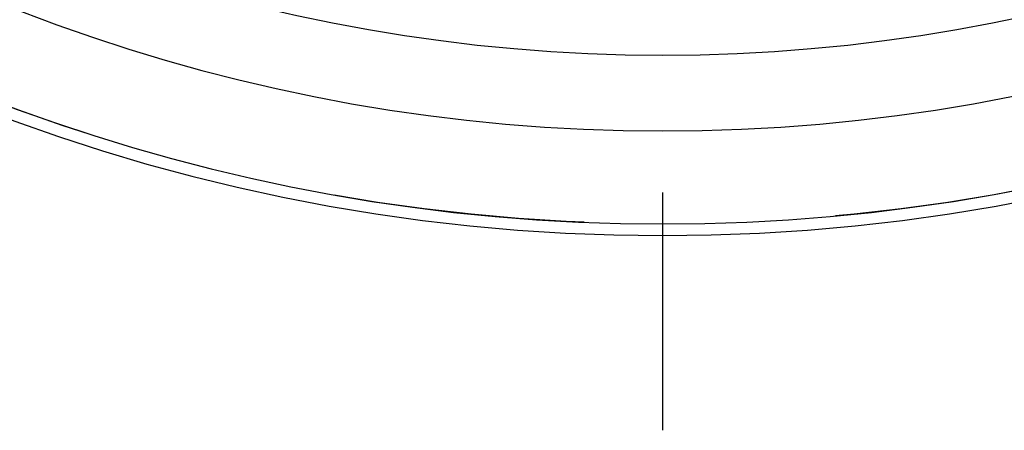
# Model space of a CAD drawing. Header units: millimetres. Extents: x 446 to 554, y 438 to 562.
# Tile 4 of 256: x 483 to 509, y 438 to 449. Entities that reach past the tile are written whole.
import ezdxf

# ---------------------------------------------------------------- set-up
doc = ezdxf.new("R2010")
doc.units = ezdxf.units.MM
doc.header["$LTSCALE"] = 65.185185
doc.linetypes.add('CENTER', pattern=[0.6, 0.375, -0.075, 0.075, -0.075])
doc.linetypes.add('HIDDEN', pattern=[0.2, 0.1, -0.1])
for name, color, linetype in [('ACHSEN_S', 7, 'CONTINUOUS'), ('KOERPER', 7, 'CONTINUOUS'), ('KONST.EL_MIT_GEO', 7, 'CONTINUOUS')]:
    doc.layers.add(name, color=color, linetype=linetype)

msp = doc.modelspace()

# ---------------------------------------------------------------- linework, layer by layer
at = {"layer": 'ACHSEN_S', "color": 2, "linetype": 'CENTER'}
msp.add_line((500, 561.725), (500, 438.235), dxfattribs=at)
at = {"layer": 'KOERPER', "color": 8, "linetype": 'HIDDEN'}
msp.add_circle((500, 492.075), 48.5, dxfattribs=at)
at = {"layer": 'KOERPER', "color": 7, "linetype": 'Continuous'}
msp.add_arc((500, 492.075), 48.8, 180, 360, dxfattribs=at)
at = {"layer": 'KONST.EL_MIT_GEO', "color": 7, "linetype": 'Continuous'}
for radius, start, end in [(48.5, 110.9983, 69.0017), (46.093, 112.9633, 67.0367), (44.13, 114.7658, 65.2342)]:
    msp.add_arc((500, 492.075), radius, start, end, dxfattribs=at)

doc.saveas('drawing.dxf')
